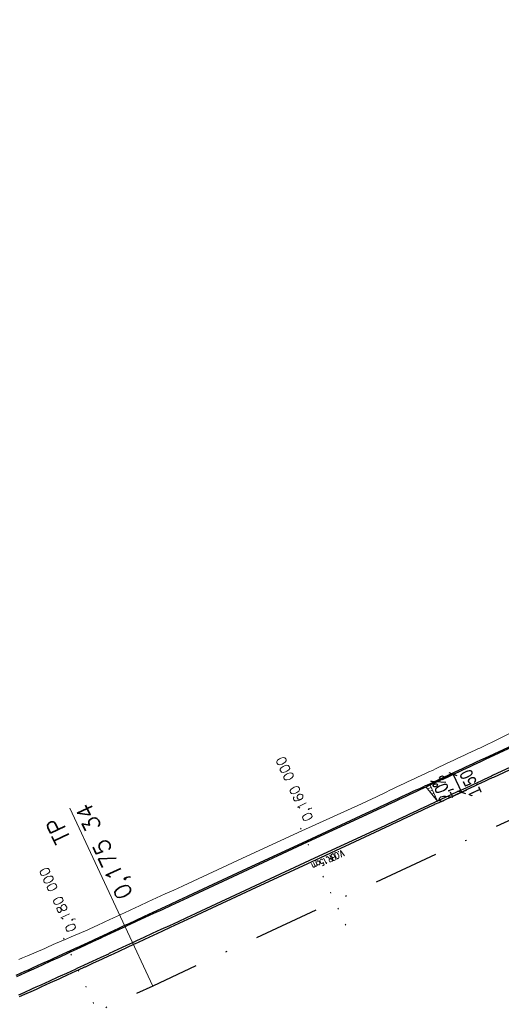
# Model space of a CAD drawing. Header units: metres. Extents: x -623740 to -623124, y -1176918 to -1176634.
# Tile 5 of 10: x -623567 to -623530, y -1176838 to -1176763. Entities that reach past the tile are written whole.
import ezdxf
from ezdxf.enums import TextEntityAlignment as Align

# ---------------------------------------------------------------- set-up
doc = ezdxf.new("R2010")
doc.units = ezdxf.units.M
doc.header["$MEASUREMENT"] = 0
doc.linetypes.add('( Dot )', pattern=[0.251, 0.001, -0.25])
doc.linetypes.add('DASHDOT', pattern=[1, 0.5, -0.25, 0, -0.25])
for name, color, linetype, lineweight in [('01_Cary rezu', 10, '( Dot )', 0), ('01_Hrana náspu', 10, 'Continuous', 0), ('01_Schéma příčných sklonů', 20, 'Continuous', 0), ('01_Staniceni osy popis', 10, 'Continuous', 0), ('01_Staniceni osy značky', 10, 'Continuous', 0)]:
    doc.layers.add(name, color=color, linetype=linetype, lineweight=lineweight)
for name, color, linetype in [('01_Chodniky', 10, 'Continuous'), ('01_Kóty', 10, 'Continuous'), ('01_Osa komunikace', 1, 'DASHDOT'), ('01_Popis', 10, 'Continuous')]:
    doc.layers.add(name, color=color, linetype=linetype)
doc.styles.add('Style-romans', font='romans.shx')
doc.styles.add('WROMANS', font='wromans.shx', dxfattribs={"width": 0.8, "height": 1})
doc.dimstyles.new('M500', dxfattribs={"dimscale": 0.5, "dimtxt": 0.4, "dimasz": 0.9, "dimexe": 0.9, "dimexo": 0.3, "dimgap": 0.9, "dimtad": 1, "dimdec": 1, "dimzin": 0, "dimdsep": 46, "dimtxsty": 'WROMANS', "dimblk": 'OBLIQUE', "dimcen": 0.04, "dimadec": 0, "dimazin": 0, "dimtfac": 1, "dimtdec": 1, "dimtmove": 2, "dimatfit": 1, "dimfxl": 1.8, "dimfxlon": 1, "dimtolj": 1, "dimtzin": 0, "dimarcsym": 0})

# ---------------------------------------------------------------- blocks, each defined once
blk = doc.blocks.new('_OBLIQUE')
at = {"color": 0, "linetype": 'ByBlock'}
blk.add_line((-0.5, -0.5), (0.5, 0.5), dxfattribs=at)
blk = doc.blocks.new('*D14')
at = {"layer": '01_Kóty', "color": 0, "lineweight": -2, "transparency": 16777216}
for p, q in [((-623534.193, -1176820.821), (-623532.969, -1176820.252)), ((-623533.377, -1176820.441), (-623532.745, -1176821.802)), ((-623533.561, -1176822.181), (-623532.337, -1176821.612))]:
    blk.add_line(p, q, dxfattribs=at)
at = {"layer": 'Defpoints', "color": 0, "transparency": 16777216}
for p in [(-623534.831, -1176821.118), (-623532.745, -1176821.802), (-623534.199, -1176822.478)]:
    blk.add_point(p, dxfattribs=at)
at = {"layer": '01_Kóty', "color": 0, "lineweight": -2, "transparency": 16777216, "xscale": 0.45, "yscale": 0.45, "zscale": 0.45}
for p, rotation in [((-623533.377, -1176820.441), 114.935145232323), ((-623532.745, -1176821.802), 294.935145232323)]:
    blk.add_blockref('_OBLIQUE', p, dxfattribs=dict(at, rotation=rotation))
at = {"layer": '01_Kóty', "color": 0, "transparency": 16777216, "insert": (-623532.041, -1176821.116), "char_height": 1, "attachment_point": 5, "rotation": 114.93515, "style": 'WROMANS'}
blk.add_mtext('\\A1;1.50', dxfattribs=at)

msp = doc.modelspace()

# ---------------------------------------------------------------- hatches: boundary and pattern name
at = {"layer": '01_Schéma příčných sklonů'}
h = msp.add_hatch(dxfattribs=at)
h.set_pattern_fill('ANSI31', color=256, scale=2, angle=338.23834)
h.set_pattern_definition([(23.23833534, (-67294.50166, 33419.52757), (-0.09863919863, 0.22971788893), [])])
h.paths.add_polyline_path([(-623535.14, -1176821.262), (-623535.452, -1176821.406), (-623534.577, -1176822.489)])

# ---------------------------------------------------------------- linework, layer by layer
at = {"layer": '01_Cary rezu', "ltscale": 5, "flags": 128}
for points in [[(-623541.585, -1176831.977), (-623545.379, -1176823.816)], [(-623559.729, -1176840.407), (-623563.495, -1176832.233)]]:
    msp.add_lwpolyline(points, dxfattribs=at)
at = {"layer": '01_Chodniky'}
for points in [[(-623520.617, -1176814.399), (-623530.976, -1176819.215), (-623531.067, -1176819.257), (-623531.339, -1176819.384), (-623531.611, -1176819.51), (-623531.883, -1176819.636), (-623532.155, -1176819.763), (-623532.426, -1176819.889), (-623532.698, -1176820.016), (-623532.97, -1176820.142), (-623533.242, -1176820.268), (-623533.514, -1176820.395), (-623533.786, -1176820.521), (-623534.058, -1176820.648), (-623534.33, -1176820.774), (-623534.602, -1176820.9), (-623534.873, -1176821.027), (-623535.145, -1176821.153), (-623535.417, -1176821.28), (-623535.51, -1176821.323), (-623535.689, -1176821.406), (-623535.961, -1176821.532), (-623536.233, -1176821.659), (-623536.505, -1176821.785), (-623536.777, -1176821.912), (-623537.048, -1176822.038), (-623537.32, -1176822.164), (-623537.592, -1176822.291), (-623537.864, -1176822.417), (-623538.136, -1176822.544), (-623538.408, -1176822.67), (-623538.68, -1176822.797), (-623538.952, -1176822.923), (-623539.224, -1176823.049), (-623540.044, -1176823.431), (-623544.578, -1176825.539), (-623549.112, -1176827.647), (-623553.646, -1176829.755), (-623553.702, -1176829.781), (-623554.359, -1176830.086), (-623555.016, -1176830.392), (-623555.673, -1176830.697), (-623556.33, -1176831.002), (-623556.987, -1176831.308), (-623557.644, -1176831.613), (-623558.18, -1176831.863), (-623558.301, -1176831.919), (-623558.493, -1176832.008), (-623558.957, -1176832.224), (-623559.614, -1176832.529), (-623560.269, -1176832.834), (-623560.342, -1176832.867), (-623560.924, -1176833.137), (-623561.578, -1176833.44), (-623562.187, -1176833.722), (-623562.231, -1176833.742), (-623562.701, -1176833.959), (-623562.885, -1176834.043), (-623563.537, -1176834.343), (-623564.027, -1176834.568), (-623564.19, -1176834.642), (-623564.842, -1176834.94), (-623565.494, -1176835.236), (-623565.864, -1176835.404), (-623566.144, -1176835.53), (-623566.796, -1176835.823)], [(-623520.865, -1176814.624), (-623530.934, -1176819.306), (-623531.025, -1176819.348), (-623531.297, -1176819.474), (-623531.569, -1176819.601), (-623531.841, -1176819.727), (-623532.112, -1176819.853), (-623532.384, -1176819.98), (-623532.656, -1176820.106), (-623532.928, -1176820.233), (-623533.2, -1176820.359), (-623533.472, -1176820.485), (-623533.744, -1176820.612), (-623534.016, -1176820.738), (-623534.287, -1176820.865), (-623534.559, -1176820.991), (-623534.831, -1176821.118), (-623535.103, -1176821.244), (-623535.375, -1176821.37), (-623535.468, -1176821.414), (-623535.647, -1176821.497), (-623535.919, -1176821.623), (-623536.191, -1176821.75), (-623536.463, -1176821.876), (-623536.734, -1176822.002), (-623537.006, -1176822.129), (-623537.278, -1176822.255), (-623537.55, -1176822.382), (-623537.822, -1176822.508), (-623538.094, -1176822.634), (-623538.366, -1176822.761), (-623538.638, -1176822.887), (-623538.91, -1176823.014), (-623539.181, -1176823.14), (-623540.002, -1176823.522), (-623544.536, -1176825.63), (-623549.07, -1176827.738), (-623553.604, -1176829.845), (-623553.66, -1176829.871), (-623554.317, -1176830.177), (-623554.974, -1176830.482), (-623555.63, -1176830.788), (-623556.287, -1176831.093), (-623556.944, -1176831.399), (-623557.601, -1176831.704), (-623558.138, -1176831.953), (-623558.258, -1176832.01), (-623558.45, -1176832.099), (-623558.915, -1176832.315), (-623559.571, -1176832.62), (-623560.227, -1176832.924), (-623560.3, -1176832.958), (-623560.882, -1176833.228), (-623561.536, -1176833.531), (-623562.145, -1176833.812), (-623562.19, -1176833.833), (-623562.659, -1176834.049), (-623562.843, -1176834.134), (-623563.496, -1176834.434), (-623563.985, -1176834.659), (-623564.148, -1176834.733), (-623564.8, -1176835.031), (-623565.452, -1176835.327), (-623565.823, -1176835.495), (-623566.103, -1176835.621), (-623566.755, -1176835.915)], [(-623522.886, -1176817.053), (-623530.365, -1176820.53), (-623530.456, -1176820.572), (-623530.728, -1176820.698), (-623530.999, -1176820.825), (-623531.271, -1176820.951), (-623531.543, -1176821.078), (-623531.815, -1176821.204), (-623532.087, -1176821.33), (-623532.359, -1176821.457), (-623532.631, -1176821.583), (-623532.903, -1176821.71), (-623533.175, -1176821.836), (-623533.446, -1176821.962), (-623533.718, -1176822.089), (-623533.99, -1176822.215), (-623534.262, -1176822.342), (-623534.534, -1176822.468), (-623534.806, -1176822.594), (-623534.899, -1176822.638), (-623535.078, -1176822.721), (-623535.35, -1176822.847), (-623535.622, -1176822.974), (-623535.893, -1176823.1), (-623536.165, -1176823.227), (-623536.437, -1176823.353), (-623536.709, -1176823.479), (-623536.981, -1176823.606), (-623537.253, -1176823.732), (-623537.525, -1176823.859), (-623537.797, -1176823.985), (-623538.068, -1176824.111), (-623538.34, -1176824.238), (-623538.612, -1176824.364), (-623539.433, -1176824.746), (-623543.967, -1176826.854), (-623548.501, -1176828.962), (-623553.035, -1176831.07), (-623553.09, -1176831.096), (-623553.747, -1176831.401), (-623554.404, -1176831.706), (-623555.061, -1176832.012), (-623555.718, -1176832.317), (-623556.375, -1176832.623), (-623557.032, -1176832.928), (-623557.569, -1176833.178), (-623557.689, -1176833.234), (-623557.881, -1176833.323), (-623558.346, -1176833.539), (-623559.003, -1176833.844), (-623559.658, -1176834.149), (-623559.731, -1176834.183), (-623560.314, -1176834.453), (-623560.969, -1176834.756), (-623561.578, -1176835.038), (-623561.624, -1176835.059), (-623562.093, -1176835.275), (-623562.278, -1176835.361), (-623562.933, -1176835.661), (-623563.423, -1176835.886), (-623563.587, -1176835.961), (-623564.241, -1176836.259), (-623564.895, -1176836.556), (-623565.266, -1176836.725), (-623565.549, -1176836.852), (-623566.203, -1176837.146), (-623566.607, -1176837.327)], [(-623522.823, -1176817.189), (-623530.302, -1176820.666), (-623530.392, -1176820.708), (-623530.664, -1176820.834), (-623530.936, -1176820.961), (-623531.208, -1176821.087), (-623531.48, -1176821.214), (-623531.752, -1176821.34), (-623532.024, -1176821.466), (-623532.296, -1176821.593), (-623532.568, -1176821.719), (-623532.839, -1176821.846), (-623533.111, -1176821.972), (-623533.383, -1176822.098), (-623533.655, -1176822.225), (-623533.927, -1176822.351), (-623534.199, -1176822.478), (-623534.471, -1176822.604), (-623534.743, -1176822.73), (-623534.836, -1176822.774), (-623535.015, -1176822.857), (-623535.286, -1176822.983), (-623535.558, -1176823.11), (-623535.83, -1176823.236), (-623536.102, -1176823.363), (-623536.374, -1176823.489), (-623536.646, -1176823.615), (-623536.918, -1176823.742), (-623537.19, -1176823.868), (-623537.461, -1176823.995), (-623537.733, -1176824.121), (-623538.005, -1176824.247), (-623538.277, -1176824.374), (-623538.549, -1176824.5), (-623539.37, -1176824.882), (-623543.904, -1176826.99), (-623548.438, -1176829.098), (-623552.971, -1176831.206), (-623553.027, -1176831.232), (-623553.684, -1176831.537), (-623554.341, -1176831.842), (-623554.998, -1176832.148), (-623555.655, -1176832.453), (-623556.312, -1176832.759), (-623556.969, -1176833.064), (-623557.505, -1176833.314), (-623557.626, -1176833.37), (-623557.818, -1176833.459), (-623558.283, -1176833.675), (-623558.939, -1176833.98), (-623559.595, -1176834.285), (-623559.668, -1176834.319), (-623560.251, -1176834.589), (-623560.906, -1176834.892), (-623561.515, -1176835.174), (-623561.561, -1176835.195), (-623562.031, -1176835.412), (-623562.216, -1176835.497), (-623562.87, -1176835.798), (-623563.36, -1176836.022), (-623563.524, -1176836.097), (-623564.179, -1176836.396), (-623564.833, -1176836.693), (-623565.205, -1176836.861), (-623565.487, -1176836.989), (-623566.141, -1176837.283), (-623566.546, -1176837.464)]]:
    msp.add_lwpolyline(points, dxfattribs=at)
at = {"layer": '01_Hrana náspu'}
msp.add_lwpolyline([(-623520.471, -1176813.074), (-623531.345, -1176818.422), (-623531.436, -1176818.464), (-623531.707, -1176818.591), (-623531.979, -1176818.718), (-623532.25, -1176818.846), (-623532.522, -1176818.973), (-623532.793, -1176819.101), (-623533.064, -1176819.229), (-623533.335, -1176819.357), (-623533.606, -1176819.485), (-623533.877, -1176819.614), (-623534.148, -1176819.742), (-623534.419, -1176819.871), (-623534.689, -1176820), (-623534.96, -1176820.13), (-623535.232, -1176820.256), (-623535.503, -1176820.383), (-623535.775, -1176820.51), (-623535.868, -1176820.553), (-623536.047, -1176820.636), (-623536.318, -1176820.764), (-623536.59, -1176820.891), (-623536.861, -1176821.018), (-623537.133, -1176821.146), (-623537.404, -1176821.274), (-623537.675, -1176821.402), (-623537.946, -1176821.53), (-623538.217, -1176821.659), (-623538.488, -1176821.787), (-623538.758, -1176821.916), (-623539.029, -1176822.045), (-623539.3, -1176822.175), (-623539.57, -1176822.304), (-623540.386, -1176822.695), (-623544.936, -1176824.77), (-623549.487, -1176826.84), (-623554.017, -1176828.956), (-623554.073, -1176828.982), (-623554.731, -1176829.284), (-623555.39, -1176829.587), (-623556.048, -1176829.89), (-623556.706, -1176830.194), (-623557.363, -1176830.498), (-623558.021, -1176830.802), (-623558.558, -1176831.051), (-623558.678, -1176831.107), (-623558.87, -1176831.196), (-623559.335, -1176831.411), (-623559.991, -1176831.716), (-623560.646, -1176832.02), (-623560.719, -1176832.054), (-623561.3, -1176832.325), (-623561.96, -1176832.614), (-623562.576, -1176832.877), (-623562.622, -1176832.897), (-623563.096, -1176833.1), (-623563.282, -1176833.18), (-623563.941, -1176833.463), (-623564.434, -1176833.676), (-623564.599, -1176833.747), (-623565.256, -1176834.03), (-623565.911, -1176834.313), (-623566.284, -1176834.474), (-623566.566, -1176834.597)], dxfattribs=at)
at = {"layer": '01_Osa komunikace', "ltscale": 10, "flags": 128}
msp.add_lwpolyline([(-623397.342, -1176762.709), (-623556.342, -1176836.633), (-623558.195, -1176837.493), (-623560.048, -1176838.352), (-623561.904, -1176839.205), (-623563.763, -1176840.051), (-623565.627, -1176840.887), (-623567.496, -1176841.71), (-623569.371, -1176842.519), (-623571.255, -1176843.309), (-623573.146, -1176844.08), (-623575.047, -1176844.828), (-623576.957, -1176845.551), (-623578.878, -1176846.245), (-623580.809, -1176846.909), (-623582.752, -1176847.539), (-623584.707, -1176848.133)], dxfattribs=at)
at = {"layer": '01_Schéma příčných sklonů'}
msp.add_lwpolyline([(-623535.14, -1176821.262), (-623535.452, -1176821.406), (-623534.577, -1176822.489)], close=True, dxfattribs=at)
at = {"layer": '01_Staniceni osy značky', "flags": 128}
msp.add_lwpolyline([(-623556.342, -1176836.633), (-623562.666, -1176823.031)], dxfattribs=at)

# ---------------------------------------------------------------- texts
at = {"layer": '01_Cary rezu', "ltscale": 5, "style": 'Style-romans'}
for s, rotation, p in [('0,160 000', 114.93515, (-623544.731, -1176824.135)), ('0,180 000', 114.73666, (-623562.82, -1176832.613))]:
    msp.add_text(s, height=0.75, rotation=rotation, dxfattribs=at).set_placement(p, align=Align.TOP_LEFT)
at = {"layer": '01_Popis', "insert": (-623534.287, -1176822.682), "char_height": 1, "attachment_point": 1, "rotation": 114.31375, "style": 'Style-romans'}
msp.add_mtext('{\\W0.7;\\T0.85;2,0%}', dxfattribs=at)
at = {"layer": '01_Popis', "insert": (-623541.661, -1176826.651), "char_height": 0.5, "width": 1.83718, "attachment_point": 1, "rotation": 204.55881, "style": 'Style-romans'}
msp.add_mtext('{\\W0.7;\\T0.85;V.OBR.15cm}', dxfattribs=at)
at = {"layer": '01_Staniceni osy popis', "insert": (-623562.666, -1176823.239), "char_height": 1.25, "attachment_point": 6, "rotation": 114.93515, "line_spacing_factor": 1.2, "style": 'Style-romans'}
msp.add_mtext('TP \\P0,175 34', dxfattribs=at)

# ---------------------------------------------------------------- dimensions: what is measured, and where the dimension line sits
at = {"layer": '01_Kóty'}
dim = msp.add_linear_dim(base=(-623532.745, -1176821.802), p1=(-623534.831, -1176821.118), p2=(-623534.199, -1176822.478), angle=294.93515, dimstyle='M500', override={"dimdec": 2}, dxfattribs=at)
dim.commit()
dim.dimension.update_dxf_attribs({"geometry": '*D14', "text_midpoint": (-623532.041, -1176821.116), "dimtype": 161})

doc.saveas('drawing.dxf')
